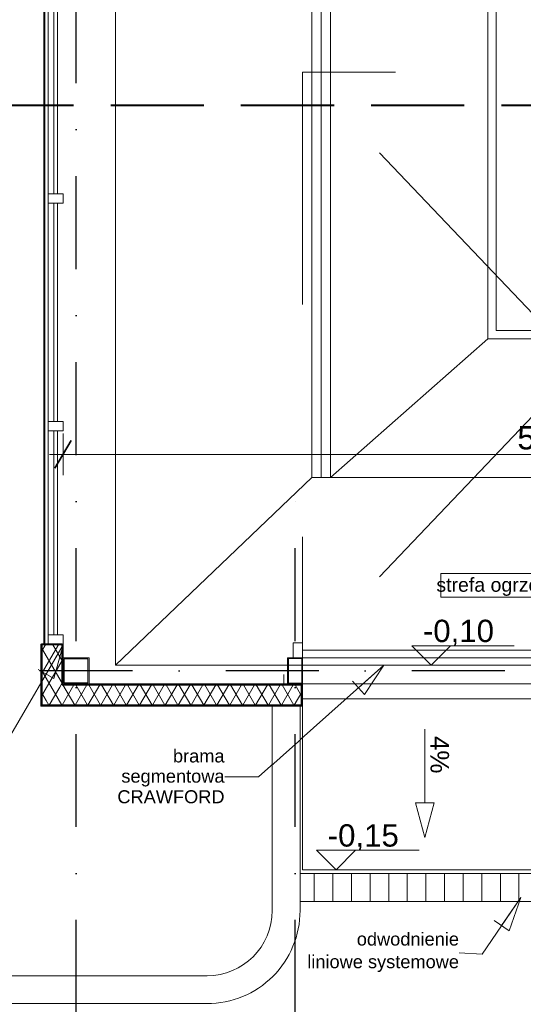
# Model space of a CAD drawing. Header units: millimetres. Extents: x 2016045 to 2079203, y -1576958 to -1542749.
# Tile 3 of 109: x 2023637 to 2026343, y -1568935 to -1563640. Entities that reach past the tile are written whole.
import ezdxf

# ---------------------------------------------------------------- set-up
doc = ezdxf.new("R2010")
doc.units = ezdxf.units.MM
doc.header["$MEASUREMENT"] = 0
for name, pattern in [('ACAD_ISO03W100', [2500, 1250, -1250]), ('OSIE', [1000, 500, -250, 0, -250]), ('Przerywana DŁUGA', [700, 500, -200]), ('Wipeout_Contour', [1000, 0, -1000])]:
    doc.linetypes.add(name, pattern=pattern)
for name, color, linetype in [('0 krawęrznik', 7, 'Continuous'), ('PRZEKROJE PARTER', 7, 'Continuous'), ('Wymiarowanie', 7, 'Continuous'), ('Ściany zewnętrzne', 7, 'Continuous')]:
    doc.layers.add(name, color=color, linetype=linetype)
for name, color, linetype, lineweight, true_color in [('0 krawęrznik_Nr_pióra__12', 7, 'Continuous', 5, 0x9f9f9f), ('a___przekrojowa___0.5_Nr_pióra__160', 7, 'Continuous', 20, 0x020602), ('drzwi_Nr_pióra__30', 7, 'Continuous', 13, 0x0322fc), ('OSIE_Nr_pióra__2', 7, 'Continuous', 25, 0x0322fc), ('Wymiarowanie_Nr_pióra__3', 7, 'Continuous', 35, 0x008200), ('WYPELNIENIA_Nr_pióra__12', 7, 'Continuous', 5, 0x9f9f9f)]:
    doc.layers.add(name, color=color, linetype=linetype, lineweight=lineweight, true_color=true_color)
for name, color, linetype, lineweight in [('a___cienka___0.15_Nr_pióra__5', 7, 'Continuous', 40), ('a___przekrojowa___0.5_Nr_pióra__1', 7, 'Continuous', 0), ('Budowlane - Opisy_Nr_pióra__1', 7, 'Continuous', 0), ('Budowlane - Opisy_Nr_pióra__7', 7, 'Continuous', 13), ('Budowlane - Wylewka betonowa_Nr_pióra__7', 7, 'Continuous', 13), ('Konstrukcja - Fasada_Nr_pióra__7', 7, 'Continuous', 13), ('Konstrukcja - podkonstrukcja pod panele - belki_Nr_pióra__7', 7, 'Continuous', 13), ('Konstrukcja - Płyta - Zbrojenie Rozproszone_Nr_pióra__7', 7, 'Continuous', 13), ('Myjnia - podloga_Nr_pióra__7', 7, 'Continuous', 13), ('PRZEKROJE PARTER_Nr_pióra__5', 7, 'Continuous', 40), ('Wymiarowanie - Poziomy_Nr_pióra__1', 7, 'Continuous', 0), ('Wymiarowanie_Nr_pióra__1', 7, 'Continuous', 0), ('Ściany zewnętrzne_Nr_pióra__1', 7, 'Continuous', 0), ('Ściany zewnętrzne_Nr_pióra__5', 7, 'Continuous', 40)]:
    doc.layers.add(name, color=color, linetype=linetype, lineweight=lineweight)
doc.styles.add('GENERATED_STYLE_1', font='arial.ttf')
doc.dimstyles.new('GENERATED_STYLE__1', dxfattribs={"dimtxt": 125, "dimasz": 114, "dimexe": 0.18, "dimexo": 0, "dimgap": 0.09, "dimtad": 1, "dimtih": 1, "dimtoh": 1, "dimdec": 0, "dimlfac": 0.1, "dimzin": 0, "dimdsep": 46, "dimtxsty": 'GENERATED_STYLE_1', "dimblk": 'ARROWHEAD_2', "dimblk1": 'ARROWHEAD_2', "dimblk2": 'ARROWHEAD_2', "dimcen": 0.09, "dimclrd": 7, "dimclre": 7, "dimclrt": 7, "dimadec": 4, "dimazin": 0, "dimtfac": 1, "dimtdec": 4, "dimtmove": 0, "dimatfit": 3, "dimfxl": 0, "dimtolj": 1, "dimtzin": 0, "dimarcsym": 0})
doc.dimstyles.new('GENERATED_STYLE__2', dxfattribs={"dimtxt": 125, "dimasz": 114, "dimexe": 0.18, "dimexo": 0, "dimgap": 0.09, "dimtad": 1, "dimdec": 0, "dimlfac": 0.1, "dimzin": 0, "dimdsep": 46, "dimtxsty": 'GENERATED_STYLE_1', "dimblk": 'ARROWHEAD_2', "dimblk1": 'ARROWHEAD_2', "dimblk2": 'ARROWHEAD_2', "dimcen": 0.09, "dimclrd": 7, "dimclre": 7, "dimclrt": 7, "dimadec": 4, "dimazin": 0, "dimtfac": 1, "dimtdec": 4, "dimtmove": 2, "dimatfit": 3, "dimfxl": 0, "dimtolj": 1, "dimtzin": 0, "dimarcsym": 0})
doc.dimstyles.new('GENERATED_STYLE__3', dxfattribs={"dimtxt": 125, "dimasz": 114, "dimexe": 0.18, "dimexo": 0, "dimgap": 0.09, "dimtad": 1, "dimdec": 0, "dimlfac": 0.1, "dimzin": 0, "dimdsep": 46, "dimtxsty": 'GENERATED_STYLE_1', "dimblk": 'ARROWHEAD_2', "dimblk1": 'ARROWHEAD_2', "dimblk2": 'ARROWHEAD_2', "dimcen": 0.09, "dimclrd": 7, "dimclre": 7, "dimclrt": 7, "dimadec": 4, "dimazin": 0, "dimtfac": 1, "dimtdec": 4, "dimtmove": 0, "dimatfit": 3, "dimfxl": 0, "dimtolj": 1, "dimtzin": 0, "dimarcsym": 0})
pattern_1 = [(60, (1682719.62, -1237567.41), (-51.961524, 30), []), (120, (1682719.62, -1237567.41), (51.961524, 30), [])]

# ---------------------------------------------------------------- blocks, each defined once
blk = doc.blocks.new('Ściana_4', base_point=(2024643.6, -1568930.9))
at = {"color": 254, "linetype": 'Wipeout_Contour', "lineweight": 0, "ltscale": 10243563.97678703}
blk.add_wipeout([(2024643.6, -1568780.9), (2023493.6, -1568780.9), (2023493.6, -1568930.9), (2024643.6, -1568930.9)], dxfattribs=at).dxf.layer = '0 krawęrznik'
at = {"layer": '0 krawęrznik_Nr_pióra__12', "linetype": 'Continuous', "flags": 128}
for points in [[(2024643.6, -1568780.9), (2023493.6, -1568780.9)], [(2023493.6, -1568930.9), (2024643.6, -1568930.9)]]:
    blk.add_lwpolyline(points, dxfattribs=at)
blk = doc.blocks.new('Ściana_10', base_point=(2024643.6, -1568930.9))
at = {"layer": '0 krawęrznik_Nr_pióra__12', "linetype": 'Continuous'}
for radius, end in [(500, 0.0004), (350, 359.9996)]:
    blk.add_arc((2024643.6, -1568430.9), radius, 270, end, dxfattribs=at)
blk = doc.blocks.new('Ściana_17', base_point=(2025143.6, -1568230.9))
at = {"color": 254, "linetype": 'Wipeout_Contour', "lineweight": 0, "ltscale": 10250598.13789248}
blk.add_wipeout([(2025143.6, -1568380.9), (2028293.6, -1568380.9), (2028293.6, -1568230.9), (2025143.6, -1568230.9)], dxfattribs=at).dxf.layer = '0 krawęrznik'
at = {"layer": '0 krawęrznik_Nr_pióra__12', "linetype": 'Continuous', "flags": 128}
for points in [[(2028143.6, -1568230.9), (2025143.6, -1568230.9)], [(2028293.6, -1568380.9), (2028293.6, -1568230.9)], [(2025143.6, -1568380.9), (2028143.6, -1568380.9)]]:
    blk.add_lwpolyline(points, dxfattribs=at)
blk = doc.blocks.new('Ściana_22', base_point=(2025143.6, -1568430.9))
at = {"color": 254, "linetype": 'Wipeout_Contour', "lineweight": 0, "ltscale": 10244337.80469566}
blk.add_wipeout([(2025143.6, -1568430.9), (2025143.6, -1567330.9), (2024993.6, -1567330.9), (2024993.6, -1568430.9)], dxfattribs=at).dxf.layer = '0 krawęrznik'
at = {"layer": '0 krawęrznik_Nr_pióra__12', "linetype": 'Continuous', "flags": 128}
for points in [[(2025143.6, -1567330.9), (2024993.6, -1567330.9)], [(2024993.6, -1567330.9), (2024993.6, -1568430.9)], [(2025143.6, -1568230.9), (2025143.6, -1567330.9)], [(2025143.6, -1568430.9), (2025143.6, -1568380.9)]]:
    blk.add_lwpolyline(points, dxfattribs=at)
blk = doc.blocks.new('Ściana_28', base_point=(2023869.9, -1567210.9))
at = {"layer": 'Ściany zewnętrzne', "linetype": 'Continuous', "lineweight": 0, "true_color": 0x000000}
h = blk.add_hatch(dxfattribs=at)
h.set_pattern_fill('izolacja_miękka', color=18, style=0, pattern_type=2)
h.set_pattern_definition(pattern_1)
h.paths.add_polyline_path([(2023754.9, -1567325.9), (2025152.9, -1567325.9), (2025152.9, -1567215.9), (2023864.9, -1567215.9)])
at = {"layer": 'Ściany zewnętrzne_Nr_pióra__1', "linetype": 'Continuous'}
blk.add_line((2025152.9, -1567215.9), (2023864.9, -1567215.9), dxfattribs=at)
at = {"layer": 'Ściany zewnętrzne_Nr_pióra__1', "linetype": 'Continuous', "flags": 128}
for points in [[(2025152.9, -1567210.9), (2023869.9, -1567210.9)], [(2025152.9, -1567215.9), (2025152.9, -1567210.9)], [(2023749.9, -1567330.9), (2025152.9, -1567330.9)], [(2025152.9, -1567330.9), (2025152.9, -1567325.9)]]:
    blk.add_lwpolyline(points, dxfattribs=at)
at = {"layer": 'Ściany zewnętrzne_Nr_pióra__5', "linetype": 'Continuous'}
blk.add_line((2023754.9, -1567325.9), (2025152.9, -1567325.9), dxfattribs=at)
at = {"layer": 'Ściany zewnętrzne_Nr_pióra__5', "linetype": 'Continuous', "flags": 128}
blk.add_lwpolyline([(2025152.9, -1567325.9), (2025152.9, -1567215.9)], dxfattribs=at)
blk = doc.blocks.new('Ściana_29', base_point=(2023869.9, -1567210.9))
at = {"layer": 'Ściany zewnętrzne', "linetype": 'Continuous', "lineweight": 0, "true_color": 0x000000}
h = blk.add_hatch(dxfattribs=at)
h.set_pattern_fill('izolacja_miękka', color=18, style=0, pattern_type=2)
h.set_pattern_definition(pattern_1)
h.paths.add_polyline_path([(2023754.9, -1566997.9), (2023754.9, -1567325.9), (2023864.9, -1567215.9), (2023864.9, -1566997.9)])
at = {"layer": 'Ściany zewnętrzne_Nr_pióra__1', "linetype": 'Continuous'}
blk.add_line((2023864.9, -1567215.9), (2023864.9, -1566997.9), dxfattribs=at)
at = {"layer": 'Ściany zewnętrzne_Nr_pióra__1', "linetype": 'Continuous', "flags": 128}
for points in [[(2023749.9, -1566997.9), (2023754.9, -1566997.9)], [(2023749.9, -1566997.9), (2023749.9, -1567330.9)], [(2023864.9, -1566997.9), (2023869.9, -1566997.9)], [(2023869.9, -1567210.9), (2023869.9, -1566997.9)]]:
    blk.add_lwpolyline(points, dxfattribs=at)
at = {"layer": 'Ściany zewnętrzne_Nr_pióra__5', "linetype": 'Continuous'}
blk.add_line((2023754.9, -1566997.9), (2023754.9, -1567325.9), dxfattribs=at)
at = {"layer": 'Ściany zewnętrzne_Nr_pióra__5', "linetype": 'Continuous', "flags": 128}
blk.add_lwpolyline([(2023754.9, -1566997.9), (2023864.9, -1566997.9)], dxfattribs=at)
blk = doc.blocks.new('*D118', base_point=(1682719.6, -1237567.4))
at = {"layer": 'Wymiarowanie_Nr_pióra__1', "linetype": 'Continuous'}
for p, q in [((2023869.9, -1566089.6), (2023869.9, -1565864.6)), ((2029131.7, -1566089.6), (2029131.7, -1565864.6)), ((2023796.5, -1565977.1), (2023869.9, -1565977.1)), ((2023869.9, -1565977.1), (2029131.7, -1565977.1))]:
    blk.add_line(p, q, dxfattribs=at)
at = {"layer": 'Wymiarowanie_Nr_pióra__3', "linetype": 'Continuous'}
for p, q in [((2023913.2, -1565902.1), (2023826.6, -1566052.1)), ((2029175, -1565902.1), (2029088.4, -1566052.1))]:
    blk.add_line(p, q, dxfattribs=at)
at = {"layer": 'Wymiarowanie_Nr_pióra__1', "char_height": 125, "attachment_point": 7, "style": 'GENERATED_STYLE_1'}
for s, insert in [('\\A1;{\\fArial|b0|i0|c238|p38;526}', (2026311.1, -1565952.1)), ('\\A1;{\\fArial|b0|i0|c238|p38;8}', (2028993.5, -1565952.1))]:
    blk.add_mtext(s, dxfattribs=dict(at, insert=insert))
blk = doc.blocks.new('ARROWHEAD_2')
at = {"color": 0, "linetype": 'Continuous', "lineweight": 0}
for p, q in [((-0.378, -0.655), (0.378, 0.655)), ((0, 0), (-1, 0))]:
    blk.add_line(p, q, dxfattribs=at)
blk = doc.blocks.new('*D140', base_point=(1682719.6, -1237567.4))
at = {"layer": 'Wymiarowanie_Nr_pióra__1', "linetype": 'Continuous'}
for p, q in [((2021278.9, -1567140.9), (2021053.9, -1567140.9)), ((2021166.4, -1567330.9), (2021166.4, -1567140.9)), ((2021278.9, -1567330.9), (2021053.9, -1567330.9)), ((2021166.4, -1567404.3), (2021166.4, -1567330.9))]:
    blk.add_line(p, q, dxfattribs=at)
at = {"layer": 'Wymiarowanie_Nr_pióra__3', "linetype": 'Continuous'}
for p, q in [((2021091.4, -1567097.6), (2021241.4, -1567184.2)), ((2021091.4, -1567287.6), (2021241.4, -1567374.2))]:
    blk.add_line(p, q, dxfattribs=at)
at = {"layer": 'Wymiarowanie_Nr_pióra__1', "insert": (2021141.4, -1567564), "char_height": 125, "attachment_point": 7, "rotation": 90, "style": 'GENERATED_STYLE_1'}
blk.add_mtext('\\A1;{\\fArial|b0|i0|c238|p38;19}', dxfattribs=at)
blk = doc.blocks.new('*D146', base_point=(1682719.6, -1237567.4))
at = {"layer": 'Wymiarowanie_Nr_pióra__1', "linetype": 'Continuous'}
for p, q in [((2023749.9, -1572444), (2023749.9, -1572219)), ((2025152.9, -1572444), (2025152.9, -1572219)), ((2023676.5, -1572331.5), (2023749.9, -1572331.5)), ((2023749.9, -1572331.5), (2025152.9, -1572331.5))]:
    blk.add_line(p, q, dxfattribs=at)
at = {"layer": 'Wymiarowanie_Nr_pióra__3', "linetype": 'Continuous'}
for p, q in [((2023793.2, -1572256.5), (2023706.6, -1572406.5)), ((2025196.2, -1572256.5), (2025109.6, -1572406.5))]:
    blk.add_line(p, q, dxfattribs=at)
at = {"layer": 'Wymiarowanie_Nr_pióra__1', "insert": (2024277.8, -1572308.5), "char_height": 125, "attachment_point": 7, "style": 'GENERATED_STYLE_1'}
blk.add_mtext('\\A1;{\\fArial|b0|i0|c238|p38;140\\fArial|b0|i0|c238|p38;\\A1{\\H.66x;\\S5^  ;}}', dxfattribs=at)
blk = doc.blocks.new('*D147', base_point=(1682719.6, -1237567.4))
at = {"layer": 'Wymiarowanie_Nr_pióra__1', "linetype": 'Continuous'}
for p, q in [((2025152.9, -1572444), (2025152.9, -1572219)), ((2028156.7, -1572444), (2028156.7, -1572219)), ((2025152.9, -1572331.5), (2028156.7, -1572331.5))]:
    blk.add_line(p, q, dxfattribs=at)
at = {"layer": 'Wymiarowanie_Nr_pióra__3', "linetype": 'Continuous'}
for p, q in [((2025196.2, -1572256.5), (2025109.6, -1572406.5)), ((2028200, -1572256.5), (2028113.4, -1572406.5))]:
    blk.add_line(p, q, dxfattribs=at)
at = {"layer": 'Wymiarowanie_Nr_pióra__1', "insert": (2026512.5, -1572306.5), "char_height": 125, "attachment_point": 7, "style": 'GENERATED_STYLE_1'}
blk.add_mtext('\\A1;{\\fArial|b0|i0|c238|p38;300}', dxfattribs=at)
blk = doc.blocks.new('*D153', base_point=(1682719.6, -1237567.4))
at = {"layer": 'Wymiarowanie_Nr_pióra__1', "linetype": 'Continuous'}
for p, q in [((2023749.9, -1572694), (2023749.9, -1572469)), ((2041502.9, -1572694), (2041502.9, -1572469)), ((2023676.5, -1572581.5), (2023749.9, -1572581.5)), ((2023749.9, -1572581.5), (2041502.9, -1572581.5)), ((2041502.9, -1572581.5), (2041576.2, -1572581.5))]:
    blk.add_line(p, q, dxfattribs=at)
at = {"layer": 'Wymiarowanie_Nr_pióra__3', "linetype": 'Continuous'}
for p, q in [((2023793.2, -1572506.5), (2023706.6, -1572656.5)), ((2041459.6, -1572656.5), (2041546.2, -1572506.5))]:
    blk.add_line(p, q, dxfattribs=at)
at = {"layer": 'Wymiarowanie_Nr_pióra__1', "insert": (2032436.7, -1572556.5), "char_height": 125, "attachment_point": 7, "style": 'GENERATED_STYLE_1'}
blk.add_mtext('\\A1;{\\fArial|b0|i0|c238|p38;1776}', dxfattribs=at)
blk = doc.blocks.new('*D154', base_point=(1682719.6, -1237567.4))
at = {"layer": 'Wymiarowanie_Nr_pióra__1', "linetype": 'Continuous'}
for p, q in [((2023750, -1572944), (2023750, -1572719)), ((2023940.2, -1572944), (2023940.2, -1572719)), ((2023676.6, -1572831.5), (2023750, -1572831.5)), ((2023750, -1572831.5), (2023940.2, -1572831.5)), ((2023940.2, -1572831.5), (2025116.9, -1572831.5))]:
    blk.add_line(p, q, dxfattribs=at)
at = {"layer": 'Wymiarowanie_Nr_pióra__3', "linetype": 'Continuous'}
for p, q in [((2023793.3, -1572756.5), (2023706.7, -1572906.5)), ((2023983.5, -1572756.5), (2023896.9, -1572906.5))]:
    blk.add_line(p, q, dxfattribs=at)
at = {"layer": 'Wymiarowanie_Nr_pióra__1', "insert": (2023516.9, -1572806.5), "char_height": 125, "attachment_point": 7, "rotation": 0.001, "style": 'GENERATED_STYLE_1'}
blk.add_mtext('\\A1;{\\fArial|b0|i0|c238|p38;19}', dxfattribs=at)
blk = doc.blocks.new('*D179', base_point=(1682719.6, -1237567.4))
at = {"layer": 'Wymiarowanie_Nr_pióra__1', "linetype": 'Continuous'}
for p, q in [((2021416.4, -1552270.9), (2021416.4, -1552197.6)), ((2021528.9, -1552270.9), (2021303.9, -1552270.9)), ((2021416.4, -1567330.9), (2021416.4, -1552270.9)), ((2021528.9, -1567330.9), (2021303.9, -1567330.9)), ((2021416.4, -1567404.3), (2021416.4, -1567330.9))]:
    blk.add_line(p, q, dxfattribs=at)
at = {"layer": 'Wymiarowanie_Nr_pióra__3', "linetype": 'Continuous'}
for p, q in [((2021491.4, -1552314.2), (2021341.4, -1552227.6)), ((2021341.4, -1567287.6), (2021491.4, -1567374.2))]:
    blk.add_line(p, q, dxfattribs=at)
at = {"layer": 'Wymiarowanie_Nr_pióra__1', "insert": (2021391.4, -1560447), "char_height": 125, "attachment_point": 7, "rotation": 90, "style": 'GENERATED_STYLE_1'}
blk.add_mtext('\\A1;{\\fArial|b0|i0|c238|p38;1\xa0506}', dxfattribs=at)
blk = doc.blocks.new('*D180', base_point=(1682719.6, -1237567.4))
at = {"layer": 'Wymiarowanie_Nr_pióra__1', "linetype": 'Continuous'}
for p, q in [((2021778.9, -1566997.9), (2021553.9, -1566997.9)), ((2021666.4, -1567330.9), (2021666.4, -1566997.9)), ((2021778.9, -1567330.9), (2021553.9, -1567330.9)), ((2021666.4, -1567404.3), (2021666.4, -1567330.9))]:
    blk.add_line(p, q, dxfattribs=at)
at = {"layer": 'Wymiarowanie_Nr_pióra__3', "linetype": 'Continuous'}
for p, q in [((2021591.4, -1566954.6), (2021741.4, -1567041.2)), ((2021591.4, -1567287.6), (2021741.4, -1567374.2))]:
    blk.add_line(p, q, dxfattribs=at)
at = {"layer": 'Wymiarowanie_Nr_pióra__1', "insert": (2021643.6, -1567626.6), "char_height": 125, "attachment_point": 7, "rotation": 90, "style": 'GENERATED_STYLE_1'}
blk.add_mtext('\\A1;{\\fArial|b0|i0|c238|p38;33\\fArial|b0|i0|c238|p38;\\A1{\\H.66x;\\S5^  ;}}', dxfattribs=at)
blk = doc.blocks.new('*D181', base_point=(1682719.6, -1237567.4))
at = {"layer": 'Wymiarowanie_Nr_pióra__1', "linetype": 'Continuous'}
for p, q in [((2021778.9, -1556203.9), (2021553.9, -1556203.9)), ((2021666.4, -1566997.9), (2021666.4, -1556203.9)), ((2021778.9, -1566997.9), (2021553.9, -1566997.9))]:
    blk.add_line(p, q, dxfattribs=at)
at = {"layer": 'Wymiarowanie_Nr_pióra__3', "linetype": 'Continuous'}
for p, q in [((2021591.4, -1556160.6), (2021741.4, -1556247.2)), ((2021591.4, -1566954.6), (2021741.4, -1567041.2))]:
    blk.add_line(p, q, dxfattribs=at)
at = {"layer": 'Wymiarowanie_Nr_pióra__1', "char_height": 125, "attachment_point": 7, "rotation": 90, "style": 'GENERATED_STYLE_1'}
for s, insert in [('\\A1;{\\fArial|b0|i0|c238|p38;33\\fArial|b0|i0|c238|p38;\\A1{\\H.66x;\\S5^  ;}}', (2021643.6, -1556499.6)), ('\\A1;{\\fArial|b0|i0|c238|p38;1\xa0079\\fArial|b0|i0|c238|p38;\\A1{\\H.66x;\\S5^  ;}}', (2021643.5, -1561972.1))]:
    blk.add_mtext(s, dxfattribs=dict(at, insert=insert))
blk = doc.blocks.new('Płaszczyzna odcinająca_2', base_point=(2044401, -1564100.9))
at = {"layer": 'PRZEKROJE PARTER_Nr_pióra__5', "linetype": 'Przerywana DŁUGA'}
blk.add_line((2044226, -1564100.9), (2020876.3, -1564100.9), dxfattribs=at)

msp = doc.modelspace()

# ---------------------------------------------------------------- linework, layer by layer
at = {"layer": 'a___cienka___0.15_Nr_pióra__5', "linetype": 'Continuous'}
for p, q in [((2023769.9, -1566997.9), (2023769.9, -1556203.9)), ((2023864.9, -1566997.9), (2023864.9, -1567215.9)), ((2025156.7, -1567215.9), (2023864.9, -1567215.9))]:
    msp.add_line(p, q, dxfattribs=at)
at = {"layer": 'a___przekrojowa___0.5_Nr_pióra__1', "linetype": 'Continuous'}
for p, q in [((2023869.9, -1566997.9), (2023769.9, -1566997.9)), ((2023869.9, -1566997.9), (2023869.9, -1567210.9)), ((2023869.9, -1567210.9), (2025156.7, -1567210.9)), ((2024079.7, -1567210.9), (2025056.7, -1567210.9)), ((2025156.7, -1567210.9), (2025056.7, -1567210.9))]:
    msp.add_line(p, q, dxfattribs=at)
at = {"layer": 'a___przekrojowa___0.5_Nr_pióra__160', "linetype": 'Continuous', "flags": 128}
for points in [[(2024009.9, -1567070.9), (2023869.9, -1567070.9), (2023869.9, -1567210.9), (2024009.9, -1567210.9)], [(2023875.9, -1567204.9), (2024003.9, -1567204.9), (2024003.9, -1567076.9), (2023875.9, -1567076.9)], [(2025156.7, -1567070.9), (2025076.9, -1567070.9), (2025076.9, -1567210.9), (2025156.7, -1567210.9)], [(2025152.9, -1567074.9), (2025080.9, -1567074.9), (2025080.9, -1567206.9), (2025152.9, -1567206.9)]]:
    msp.add_lwpolyline(points, close=True, dxfattribs=at)
at = {"layer": 'Budowlane - Opisy_Nr_pióra__1', "linetype": 'Continuous'}
for p, q in [((2023869.9, -1567000.9), (2023778.6, -1567158.9)), ((2023820.9, -1567183.3), (2023869.9, -1567000.9)), ((2023736.3, -1567134.4), (2023820.9, -1567183.3)), ((2025593.6, -1567110.9), (2025457.5, -1567232.3)), ((2025490, -1567268.8), (2025593.6, -1567110.9)), ((2025424.9, -1567195.9), (2025490, -1567268.8)), ((2025814.1, -1567454.1), (2025814.1, -1567851.4)), ((2025814.1, -1568038), (2025764.1, -1567851.4)), ((2025864.1, -1567851.4), (2025764.1, -1567851.4)), ((2025814.1, -1568038), (2025864.1, -1567851.4)), ((2026185.8, -1568483.9), (2026266.5, -1568539.1))]:
    msp.add_line(p, q, dxfattribs=at)
at = {"layer": 'Budowlane - Opisy_Nr_pióra__7', "linetype": 'Continuous', "flags": 128}
msp.add_lwpolyline([(2027259.4, -1566617), (2025900, -1566617), (2025900, -1566744.9), (2027259.4, -1566744.9)], close=True, dxfattribs=at)
msp.add_lwpolyline([(2023869.9, -1567000.9), (2023589.7, -1567486), (2023407.3, -1567486)], dxfattribs=at)
at = {"layer": 'Budowlane - Wylewka betonowa_Nr_pióra__7', "linetype": 'Continuous', "flags": 128}
msp.add_lwpolyline([(2028156.7, -1567210.9), (2025156.7, -1567210.9), (2025156.7, -1567110.9), (2028156.7, -1567110.9)], close=True, dxfattribs=at)
at = {"layer": 'drzwi_Nr_pióra__30', "linetype": 'Continuous'}
for p, q in [((2023789.9, -1564575.9), (2023789.9, -1563425.9)), ((2023819.9, -1564575.9), (2023819.9, -1563425.9)), ((2023839.9, -1563425.9), (2023839.9, -1564575.9)), ((2023789.9, -1564575.9), (2023789.9, -1564625.9)), ((2023869.9, -1564575.9), (2023789.9, -1564575.9)), ((2023839.9, -1564575.9), (2023819.9, -1564575.9)), ((2023869.9, -1564625.9), (2023869.9, -1564575.9)), ((2023789.9, -1564625.9), (2023869.9, -1564625.9)), ((2023789.9, -1565800.9), (2023789.9, -1564625.9)), ((2023819.9, -1565800.9), (2023819.9, -1564625.9)), ((2023819.9, -1564625.9), (2023839.9, -1564625.9)), ((2023839.9, -1564625.9), (2023839.9, -1565800.9)), ((2023789.9, -1565800.9), (2023789.9, -1565850.9)), ((2023869.9, -1565800.9), (2023789.9, -1565800.9)), ((2023839.9, -1565800.9), (2023819.9, -1565800.9)), ((2023869.9, -1565850.9), (2023869.9, -1565800.9)), ((2023789.9, -1565850.9), (2023869.9, -1565850.9)), ((2023789.9, -1566947.9), (2023789.9, -1565850.9)), ((2023819.9, -1566947.9), (2023819.9, -1565850.9)), ((2023819.9, -1565850.9), (2023839.9, -1565850.9)), ((2023839.9, -1565850.9), (2023839.9, -1566947.9)), ((2023789.9, -1566997.9), (2023789.9, -1566947.9)), ((2023789.9, -1566947.9), (2023869.9, -1566947.9)), ((2023839.9, -1566947.9), (2023819.9, -1566947.9)), ((2023869.9, -1566947.9), (2023869.9, -1566997.9)), ((2025156.7, -1566990.9), (2025106.7, -1566990.9)), ((2025106.7, -1566990.9), (2025106.7, -1567070.9)), ((2025106.7, -1566990.9), (2025106.7, -1567070.9)), ((2025156.7, -1567070.9), (2025156.7, -1566990.9)), ((2028156.7, -1567030.9), (2025156.7, -1567030.9)), ((2025156.7, -1567030.9), (2025156.7, -1567070.9)), ((2025106.7, -1567070.9), (2025156.7, -1567070.9)), ((2025156.7, -1567070.9), (2028156.7, -1567070.9)), ((2025156.7, -1567110.9), (2025156.7, -1567210.9)), ((2025156.7, -1567210.9), (2025156.7, -1567290.9)), ((2028156.7, -1567210.9), (2025156.7, -1567210.9)), ((2028156.7, -1567290.9), (2025156.7, -1567290.9))]:
    msp.add_line(p, q, dxfattribs=at)
at = {"layer": 'drzwi_Nr_pióra__30', "linetype": 'ACAD_ISO03W100'}
for p, q in [((2028156.7, -1563920.9), (2025156.7, -1563920.9)), ((2025156.7, -1563920.9), (2025156.7, -1567070.9)), ((2028156.7, -1563920.9), (2025156.7, -1567070.9)), ((2028156.7, -1567070.9), (2025156.7, -1563920.9))]:
    msp.add_line(p, q, dxfattribs=at)
at = {"layer": 'Konstrukcja - Fasada_Nr_pióra__7', "linetype": 'Continuous'}
msp.add_line((2023869.9, -1566997.9), (2023789.9, -1566997.9), dxfattribs=at)
at = {"layer": 'Konstrukcja - podkonstrukcja pod panele - belki_Nr_pióra__7', "linetype": 'Continuous'}
msp.add_line((2025056.7, -1567160.9), (2025056.7, -1567210.9), dxfattribs=at)
at = {"layer": 'Konstrukcja - Płyta - Zbrojenie Rozproszone_Nr_pióra__7', "linetype": 'Continuous'}
for p, q in [((2025206.7, -1557100.9), (2025206.7, -1566100.9)), ((2025306.7, -1557100.9), (2025306.7, -1566100.9)), ((2026151.7, -1565355.9), (2025306.7, -1566100.9)), ((2024151.7, -1567110.9), (2025206.7, -1566100.9)), ((2025306.7, -1566100.9), (2025206.7, -1566100.9)), ((2025306.7, -1566100.9), (2028006.7, -1566100.9))]:
    msp.add_line(p, q, dxfattribs=at)
at = {"layer": 'Konstrukcja - Płyta - Zbrojenie Rozproszone_Nr_pióra__7', "linetype": 'Continuous', "flags": 128}
for points in [[(2029161.7, -1556090.9), (2029161.7, -1567110.9), (2024151.7, -1567110.9), (2024151.7, -1556090.9)], [(2027161.7, -1557845.9), (2026151.7, -1557845.9), (2026151.7, -1565355.9), (2027161.7, -1565355.9)], [(2027116.7, -1557890.9), (2026196.7, -1557890.9), (2026196.7, -1565310.9), (2027116.7, -1565310.9)]]:
    msp.add_lwpolyline(points, close=True, dxfattribs=at)
at = {"layer": 'Myjnia - podloga_Nr_pióra__7', "linetype": 'Continuous'}
for p, q in [((2025256.7, -1557100.9), (2025256.7, -1566100.9)), ((2025206.7, -1566100.9), (2025206.7, -1561600.9)), ((2025306.7, -1561600.9), (2025306.7, -1566100.9)), ((2025256.7, -1566100.9), (2025206.7, -1566100.9)), ((2025306.7, -1566100.9), (2025256.7, -1566100.9))]:
    msp.add_line(p, q, dxfattribs=at)
at = {"layer": 'OSIE_Nr_pióra__2', "linetype": 'OSIE'}
msp.add_line((2044246, -1567140.9), (2020891.3, -1567140.9), dxfattribs=at)
at = {"layer": 'Wymiarowanie - Poziomy_Nr_pióra__1', "linetype": 'Continuous'}
for p, q in [((2025743.4, -1567006.5), (2026294.7, -1567006.5)), ((2025232.2, -1568106.5), (2025783.5, -1568106.5))]:
    msp.add_line(p, q, dxfattribs=at)
at = {"layer": 'Wymiarowanie - Poziomy_Nr_pióra__1', "linetype": 'Continuous', "flags": 128}
msp.add_lwpolyline([(2025743.4, -1567006.5), (2025847.8, -1567110.9), (2025952.2, -1567006.5)], dxfattribs=at)

# ---------------------------------------------------------------- block references
at = {"layer": '0 krawęrznik', "color": 253, "lineweight": 5, "true_color": 0x9f9f9f}
for name, p in [('Ściana_17', (2025143.6, -1568230.9)), ('Ściana_4', (2024643.6, -1568930.9))]:
    msp.add_blockref(name, p, dxfattribs=at)
at = {"layer": 'PRZEKROJE PARTER'}
msp.add_blockref('Płaszczyzna odcinająca_2', (2044401, -1564100.9), dxfattribs=at)
at = {"layer": 'Ściany zewnętrzne'}
msp.add_blockref('Ściana_29', (2023869.9, -1567210.9), dxfattribs=at)

# ---------------------------------------------------------------- texts
at = {"layer": 'Budowlane - Opisy_Nr_pióra__7', "linetype": 'Continuous', "attachment_point": 9, "style": 'GENERATED_STYLE_1'}
for s, insert, char_height in [('\\A1;{\\fArial|b0|i0|c238|p38;strefa ogrzewania progowego}', (2027250.3, -1566738.5), 75), ('\\A1;{\\fArial|b0|i0|c238|p38;brama}', (2024737.7, -1567634.9), 70), ('\\A1;{\\fArial|b0|i0|c238|p38;segmentowa}', (2024737.7, -1567763.6), 70), ('\\A1;{\\fArial|b0|i0|c238|p38;CRAWFORD}', (2024737.7, -1567854.3), 70), ('\\A1;{\\fArial|b0|i0|c238|p38;odwodnienie}', (2025997.4, -1568619.6), 70), ('\\A1;{\\fArial|b0|i0|c238|p38;liniowe systemowe}', (2025997.4, -1568761.5), 70)]:
    msp.add_mtext(s, dxfattribs=dict(at, insert=insert, char_height=char_height))
at = {"layer": 'Budowlane - Opisy_Nr_pióra__7', "linetype": 'Continuous', "insert": (2025843.3, -1567693.1), "char_height": 100, "attachment_point": 9, "rotation": 270, "style": 'GENERATED_STYLE_1'}
msp.add_mtext('\\A1;{\\fArial|b0|i0|c238|p38;4%}', dxfattribs=at)
at = {"layer": 'Wymiarowanie - Poziomy_Nr_pióra__1', "linetype": 'Continuous', "char_height": 120, "attachment_point": 7, "style": 'GENERATED_STYLE_1'}
for s, insert in [('\\A1;{\\fArial|b0|i0|c238|p38;-0,10}', (2025803.4, -1567008.7)), ('\\A1;{\\fArial|b0|i0|c238|p38;-0,15}', (2025292.2, -1568108.7))]:
    msp.add_mtext(s, dxfattribs=dict(at, insert=insert))

# ---------------------------------------------------------------- dimensions: what is measured, and where the dimension line sits
at = {"layer": 'Wymiarowanie', "linetype": 'Continuous'}
for base, p1, p2, picture, middle in [((2021666.4, -1556203.9), (2023749.9, -1566997.9), (2023749.9, -1556203.9), '*D181', (2021578.9, -1561633.3)), ((2021666.4, -1566997.9), (2023749.9, -1567330.9), (2023749.9, -1566997.9), '*D180', (2021578.9, -1567406.6)), ((2021166.4, -1567140.9), (2023749.9, -1567330.9), (2020891.3, -1567140.9), '*D140', (2021078.9, -1567469.1))]:
    dim = msp.add_linear_dim(base=base, p1=p1, p2=p2, angle=90, dimstyle='GENERATED_STYLE__3', dxfattribs=at)
    dim.commit()
    dim.dimension.update_dxf_attribs({"geometry": picture, "text_midpoint": middle, "dimtype": 160, "text_rotation": 90})
dim = msp.add_linear_dim(base=(2029131.7, -1565977.1), p1=(2023869.9, -1566997.9), p2=(2029131.7, -1567210.9), dimstyle='GENERATED_STYLE__1', dxfattribs=at)
dim.commit()
dim.dimension.update_dxf_attribs({"geometry": '*D118', "text_midpoint": (2026453.4, -1565889.6), "dimtype": 160})

# ---------------------------------------------------------------- next in the draw order: linework, layer by layer
at = {"layer": 'Budowlane - Opisy_Nr_pióra__1', "linetype": 'Continuous'}
for p, q in [((2026329.1, -1568360.9), (2026226.2, -1568511.5)), ((2026266.5, -1568539.1), (2026329.1, -1568360.9))]:
    msp.add_line(p, q, dxfattribs=at)
at = {"layer": 'Budowlane - Opisy_Nr_pióra__7', "linetype": 'Continuous', "flags": 128}
msp.add_lwpolyline([(2026329.1, -1568360.9), (2026121.1, -1568665.2), (2025998.3, -1568657.4)], dxfattribs=at)
at = {"layer": 'OSIE_Nr_pióra__2', "linetype": 'OSIE'}
msp.add_line((2023940.2, -1572981.5), (2023940.2, -1549568.1), dxfattribs=at)
at = {"layer": 'Wymiarowanie - Poziomy_Nr_pióra__1', "linetype": 'Continuous', "flags": 128}
msp.add_lwpolyline([(2025232.2, -1568106.5), (2025336.6, -1568210.9), (2025441, -1568106.5)], dxfattribs=at)

# ---------------------------------------------------------------- next in the draw order: block references
at = {"layer": '0 krawęrznik', "color": 253, "lineweight": 5, "true_color": 0x9f9f9f}
msp.add_blockref('Ściana_10', (2024643.6, -1568930.9), dxfattribs=at)

# ---------------------------------------------------------------- next in the draw order: block references
msp.add_blockref('Ściana_22', (2025143.6, -1568430.9), dxfattribs=at)

# ---------------------------------------------------------------- next in the draw order: hatches: boundary and pattern name
at = {"layer": 'WYPELNIENIA_Nr_pióra__12', "linetype": 'Continuous'}
h = msp.add_hatch(dxfattribs=at)
h.set_pattern_fill('Podłoga_z_desek__2_', color=256, style=0, pattern_type=2)
h.set_pattern_definition([(90, (1682719.62, -1237567.41), (-100, 0), [])])
h.paths.add_polyline_path([(2025143.6, -1568230.9), (2028143.6, -1568230.9), (2028143.6, -1568380.9), (2025143.6, -1568380.9)])

# ---------------------------------------------------------------- next in the draw order: linework, layer by layer
at = {"layer": 'a___przekrojowa___0.5_Nr_pióra__1', "linetype": 'Continuous'}
msp.add_line((2025156.7, -1567210.9), (2025156.7, -1567310.9), dxfattribs=at)
at = {"layer": 'Budowlane - Opisy_Nr_pióra__7', "linetype": 'Continuous', "flags": 128}
msp.add_lwpolyline([(2025593.6, -1567110.9), (2024921, -1567710.8), (2024738.6, -1567710.8)], dxfattribs=at)
at = {"layer": 'Konstrukcja - Płyta - Zbrojenie Rozproszone_Nr_pióra__7', "linetype": 'Continuous', "flags": 128}
msp.add_lwpolyline([(2025156.7, -1567210.9), (2025156.7, -1568210.9), (2028156.7, -1568210.9), (2028156.7, -1567210.9)], close=True, dxfattribs=at)
at = {"layer": 'OSIE_Nr_pióra__2', "linetype": 'OSIE'}
msp.add_line((2025116.9, -1572981.5), (2025116.9, -1566073), dxfattribs=at)
at = {"layer": 'WYPELNIENIA_Nr_pióra__12', "linetype": 'Continuous', "flags": 128}
msp.add_lwpolyline([(2025143.6, -1568230.9), (2028143.6, -1568230.9), (2028143.6, -1568380.9), (2025143.6, -1568380.9)], close=True, dxfattribs=at)

# ---------------------------------------------------------------- next in the draw order: block references
at = {"layer": 'Ściany zewnętrzne'}
msp.add_blockref('Ściana_28', (2023869.9, -1567210.9), dxfattribs=at)

# ---------------------------------------------------------------- next in the draw order: dimensions: what is measured, and where the dimension line sits
at = {"layer": 'Wymiarowanie', "linetype": 'Continuous'}
for base, p2, angle, dimstyle, picture, middle, turn in [((2021416.4, -1552270.9), (2031349.9, -1552270.9), 90, 'GENERATED_STYLE__2', '*D179', (2021328.9, -1560233.3), 90), ((2023940.2, -1572831.5), (2023940.2, -1572981.5), 0.001, 'GENERATED_STYLE__1', '*D154', (2023611.8, -1572744), 0.001)]:
    dim = msp.add_linear_dim(base=base, p1=(2023749.9, -1567330.9), p2=p2, angle=angle, dimstyle=dimstyle, dxfattribs=at)
    dim.commit()
    dim.dimension.update_dxf_attribs({"geometry": picture, "text_midpoint": middle, "dimtype": 160, "text_rotation": turn})
for base, p1, p2, text, picture, middle in [((2028156.7, -1572331.5), (2025152.9, -1567330.9), (2028156.7, -1567210.9), '300', '*D147', (2026654.8, -1572244)), ((2041502.9, -1572581.5), (2023749.9, -1567330.9), (2041502.9, -1567330.9), '1776', '*D153', (2032626.4, -1572494))]:
    dim = msp.add_linear_dim(base=base, p1=p1, p2=p2, text=text, dimstyle='GENERATED_STYLE__1', dxfattribs=at)
    dim.commit()
    dim.dimension.update_dxf_attribs({"geometry": picture, "text_midpoint": middle, "dimtype": 160})
dim = msp.add_linear_dim(base=(2025152.9, -1572331.5), p1=(2023749.9, -1567330.9), p2=(2025152.9, -1567330.9), dimstyle='GENERATED_STYLE__1', dxfattribs=at)
dim.commit()
dim.dimension.update_dxf_attribs({"geometry": '*D146', "text_midpoint": (2024545.2, -1572244), "dimtype": 160})

doc.saveas('drawing.dxf')
